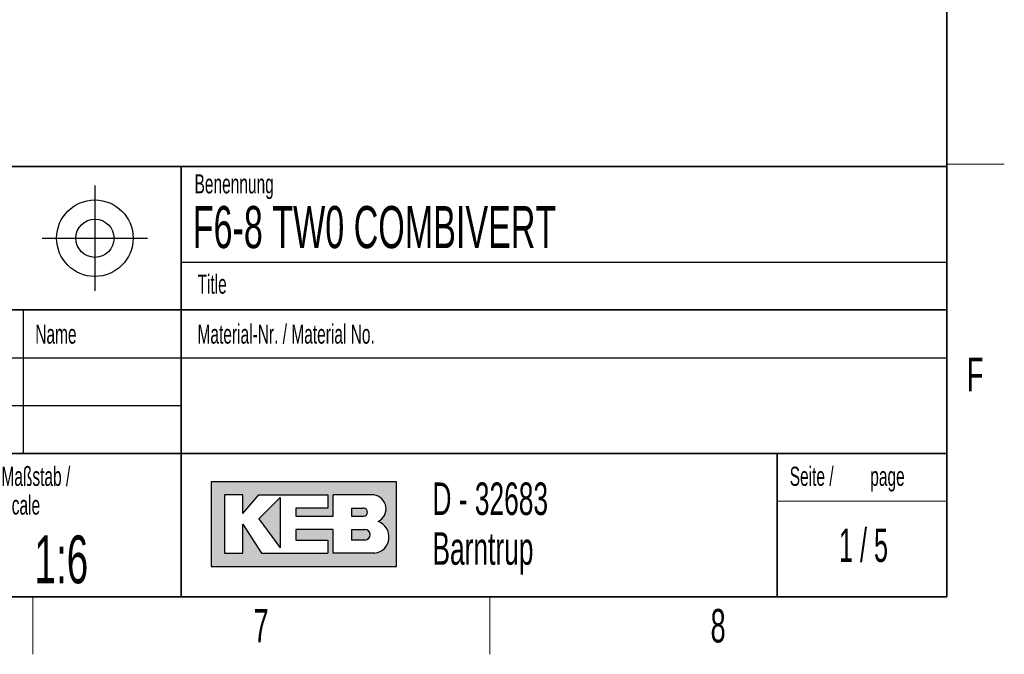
# Model space of a CAD drawing. Header units: millimetres. Extents: x 5 to 418, y 2 to 292.
# Tile 60 of 80: x 311 to 414, y 6 to 72. Entities that reach past the tile are written whole.
import ezdxf

# ---------------------------------------------------------------- set-up
doc = ezdxf.new("R2010")
doc.units = ezdxf.units.MM
doc.layers.add('SLD-0', color=7, linetype='Continuous')
doc.styles.add('SLDTEXTSTYLE0', font='TXT', dxfattribs={"width": 0.605})
doc.styles.add('SLDTEXTSTYLE1', font='TXT', dxfattribs={"width": 0.563})

msp = doc.modelspace()

# ---------------------------------------------------------------- hatches: boundary and pattern name
at = {"linetype": 'Continuous'}
h = msp.add_hatch(color=7, dxfattribs=at)
h.paths.add_polyline_path([(331.1423676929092, 15.18257760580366), (350.5207896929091, 15.18257760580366), (350.5207896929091, 24.04128480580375), (331.1423676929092, 24.04128480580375)], flags=0)
edge = h.paths.add_edge_path(flags=0)
edge.add_arc((347.9991875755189, 18.26988521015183), 1.720915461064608, -81.72003226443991, 70.17096003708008, ccw=False)
edge.add_line((348.2470169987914, 16.56690822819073), (348.2293995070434, 16.56675060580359))
edge.add_line((348.2293995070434, 16.56675060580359), (343.8767592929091, 16.56675060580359))
edge.add_line((343.8767592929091, 16.56675060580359), (343.8767592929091, 19.05826200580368))
edge.add_line((343.8767592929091, 19.05826200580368), (340.0010748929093, 19.05826200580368))
edge.add_line((340.0010748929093, 19.05826200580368), (340.0010748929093, 17.95092360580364))
edge.add_line((340.0010748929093, 17.95092360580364), (343.3230900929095, 17.95092360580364))
edge.add_line((343.3230900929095, 17.95092360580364), (343.3230900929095, 16.56675060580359))
edge.add_line((343.3230900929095, 16.56675060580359), (336.4022250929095, 16.56675060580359))
edge.add_line((336.4022250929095, 16.56675060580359), (334.4643828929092, 19.61193120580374))
edge.add_line((334.4643828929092, 19.61193120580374), (334.4643828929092, 16.56675060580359))
edge.add_line((334.4643828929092, 16.56675060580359), (332.5265406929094, 16.56675060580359))
edge.add_line((332.5265406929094, 16.56675060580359), (332.5265406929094, 22.65711180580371))
edge.add_line((332.5265406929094, 22.65711180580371), (334.4643828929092, 22.65711180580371))
edge.add_line((334.4643828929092, 22.65711180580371), (334.4643828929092, 20.71926960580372))
edge.add_line((334.4643828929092, 20.71926960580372), (336.1253904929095, 22.65711180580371))
edge.add_line((336.1253904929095, 22.65711180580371), (343.3230900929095, 22.65711180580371))
edge.add_line((343.3230900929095, 22.65711180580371), (343.3230900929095, 21.27293880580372))
edge.add_line((343.3230900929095, 21.27293880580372), (340.0010748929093, 21.27293880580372))
edge.add_line((340.0010748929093, 21.27293880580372), (340.0010748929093, 20.44243500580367))
edge.add_line((340.0010748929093, 20.44243500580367), (343.8767592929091, 20.44243500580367))
edge.add_line((343.8767592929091, 20.44243500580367), (343.8767592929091, 22.65711180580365))
edge.add_line((343.8767592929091, 22.65711180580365), (348.1497422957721, 22.65711180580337))
edge.add_line((348.1497422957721, 22.65711180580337), (348.151741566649, 22.65711180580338))
edge.add_line((348.151741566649, 22.65711180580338), (348.1521661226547, 22.65713246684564))
edge.add_arc((347.9523797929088, 21.20834406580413), 1.462498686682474, -64.4589412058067, 82.1484933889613, ccw=False)
msp.add_hatch(color=7, dxfattribs=at).paths.add_polyline_path([(338.3400672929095, 17.12041980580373), (338.3400672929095, 22.38027720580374), (336.1253904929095, 20.16560040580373)], flags=0)
h = msp.add_hatch(color=7, dxfattribs=at)
edge = h.paths.add_edge_path(flags=0)
edge.add_line((345.8146014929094, 20.44243500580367), (346.974194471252, 20.44243500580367))
edge.add_arc((347.0534490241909, 20.85768690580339), 0.4227474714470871, 259.1945394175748, 460.8054605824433)
edge.add_line((346.9741944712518, 21.27293880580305), (345.8146014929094, 21.27293880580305))
edge.add_line((345.8146014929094, 21.27293880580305), (345.8146014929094, 20.44243500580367))
h = msp.add_hatch(color=7, dxfattribs=at)
edge = h.paths.add_edge_path(flags=0)
edge.add_line((345.8146014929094, 17.95092360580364), (347.1991847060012, 17.95092360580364))
edge.add_arc((347.1991847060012, 18.50459280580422), 0.5536692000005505, 270.0000000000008, 450.0000000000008)
edge.add_line((347.1991847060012, 19.05826200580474), (347.1703327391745, 19.05826200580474))
edge.add_line((347.1703327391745, 19.05826200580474), (345.8146014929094, 19.05826200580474))
edge.add_line((345.8146014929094, 19.05826200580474), (345.8146014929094, 17.95092360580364))

# ---------------------------------------------------------------- linework, layer by layer
at = {"layer": 'SLD-0', "lineweight": 35}
for p, q in [((408, 12), (408, 282.5)), ((135, 57), (408, 57)), ((328, 57.0000000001), (328, 12)), ((408, 57), (408, 12)), ((408, 42), (288, 42)), ((288, 27), (408, 27)), ((26, 12), (408, 12)), ((135, 12), (408, 12))]:
    msp.add_line(p, q, dxfattribs=at)
at = {"layer": 'SLD-0', "lineweight": 18}
for p, q in [((408, 57.25), (414, 57.25)), ((312.5, 6), (312.5, 12)), ((360.25, 6), (360.25, 12))]:
    msp.add_line(p, q, dxfattribs=at)
at = {"layer": 'SLD-0'}
for p, q in [((319, 55), (319, 44)), ((313.5, 49.5), (324.5, 49.5)), ((328, 47.0000000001), (408, 47.0000000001)), ((311.5, 42), (311.5, 27)), ((288, 37), (408, 37)), ((288, 32), (328, 32)), ((348.1497422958, 22.6571118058), (348.1517415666, 22.6571118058)), ((348.1517415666, 22.6571118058), (348.1521661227, 22.6571324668)), ((348.229399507, 16.5667506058), (348.2470169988, 16.5669082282))]:
    msp.add_line(p, q, dxfattribs=at)
at = {"layer": 'SLD-0', "color": 7, "linetype": 'Continuous', "lineweight": 35}
msp.add_line((390.2572074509, 27), (390.2572074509, 12), dxfattribs=at)
at = {"layer": 'SLD-0', "linetype": 'Continuous'}
for p, q in [((350.5207896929, 24.0412848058), (331.1423676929, 24.0412848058)), ((331.1423676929, 24.0412848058), (331.1423676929, 15.1825776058)), ((350.5207896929, 15.1825776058), (350.5207896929, 24.0412848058)), ((334.4643828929, 22.6571118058), (332.5265406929, 22.6571118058)), ((332.5265406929, 22.6571118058), (332.5265406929, 16.5667506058)), ((334.4643828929, 20.7192696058), (336.1253904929, 22.6571118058)), ((334.4643828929, 20.7192696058), (334.4643828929, 22.6571118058)), ((336.1253904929, 22.6571118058), (343.3230900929, 22.6571118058)), ((343.3230900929, 22.6571118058), (343.3230900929, 21.2729388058)), ((348.1497422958, 22.6571118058), (343.8767592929, 22.6571118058)), ((343.8767592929, 20.4424350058), (343.8767592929, 22.6571118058)), ((348.1497422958, 22.6571118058), (348.1517415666, 22.6571118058)), ((348.1517415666, 22.6571118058), (348.1521661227, 22.6571324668)), ((338.3400672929, 22.3802772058), (336.1253904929, 20.1656004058)), ((338.3400672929, 22.3802772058), (338.3400672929, 17.1204198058)), ((340.0010748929, 21.2729388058), (340.0010748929, 20.4424350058)), ((343.3230900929, 21.2729388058), (340.0010748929, 21.2729388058)), ((345.8146014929, 21.2729388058), (346.9741944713, 21.2729388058)), ((345.8146014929, 21.2729388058), (345.8146014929, 20.4424350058)), ((334.4643828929, 16.5667506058), (334.4643828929, 19.6119312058)), ((334.4643828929, 19.6119312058), (336.4022250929, 16.5667506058)), ((336.1253904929, 20.1656004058), (338.3400672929, 17.1204198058)), ((340.0010748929, 20.4424350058), (343.8767592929, 20.4424350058)), ((345.8146014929, 20.4424350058), (346.9741944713, 20.4424350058)), ((340.0010748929, 19.0582620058), (340.0010748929, 17.9509236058)), ((343.8767592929, 19.0582620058), (340.0010748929, 19.0582620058)), ((343.8767592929, 16.5667506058), (343.8767592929, 19.0582620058)), ((345.8146014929, 19.0582620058), (347.199184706, 19.0582620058)), ((345.8146014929, 19.0582620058), (345.8146014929, 17.9509236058)), ((347.1703327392, 19.0582620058), (347.199184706, 19.0582620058)), ((340.0010748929, 17.9509236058), (343.3230900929, 17.9509236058)), ((343.3230900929, 17.9509236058), (343.3230900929, 16.5667506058)), ((347.199184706, 17.9509236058), (345.8146014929, 17.9509236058)), ((332.5265406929, 16.5667506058), (334.4643828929, 16.5667506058)), ((336.4022250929, 16.5667506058), (343.3230900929, 16.5667506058)), ((348.229399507, 16.5667506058), (343.8767592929, 16.5667506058)), ((348.229399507, 16.5667506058), (348.2470169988, 16.5669082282)), ((331.1423676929, 15.1825776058), (350.5207896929, 15.1825776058))]:
    msp.add_line(p, q, dxfattribs=at)
at = {"layer": 'SLD-0', "color": 7, "linetype": 'Continuous', "lineweight": 18}
msp.add_line((390.2572074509, 22), (408, 22), dxfattribs=at)
at = {"layer": 'SLD-0'}
for radius in [3.999999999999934, 1.999999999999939]:
    msp.add_circle((319, 49.5), radius, dxfattribs=at)
at = {"layer": 'SLD-0', "linetype": 'Continuous'}
for centre, radius, start, end in [((347.9523797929, 21.2083440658), 1.462498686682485, 295.5410587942, 82.1484933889), ((347.0534490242, 20.8576869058), 0.4227474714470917, 259.1945394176, 100.8054605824), ((347.9991875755, 18.2698852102), 1.720915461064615, 278.2799677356, 70.1709600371), ((347.199184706, 18.5045928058), 0.5536692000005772, 270, 90)]:
    msp.add_arc(centre, radius, start, end, dxfattribs=at)

# ---------------------------------------------------------------- texts
at = {"layer": 'SLD-0'}
for s, insert, char_height, attachment_point, style in [('Benennung', (329.4092408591, 56.1865848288), 2, 1, 'SLDTEXTSTYLE0'), ('F6-8 TW0 COMBIVERT', (329.222041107, 52.8643539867), 4.4, 1, 'SLDTEXTSTYLE0'), ('Title', (329.7169273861, 45.7051426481), 2, 1, 'SLDTEXTSTYLE0'), ('Name', (312.770034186, 40.4793879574), 2, 1, 'SLDTEXTSTYLE0'), ('Material-Nr. / Material No.', (329.7169273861, 40.4793879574), 2, 1, 'SLDTEXTSTYLE0'), ('F', (410.9536166, 37.0010772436), 3.5, 2, 'SLDTEXTSTYLE0'), ('Maßstab /', (309.2314641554, 25.6069055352), 2, 1, 'SLDTEXTSTYLE0'), ('Seite /', (391.5827404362, 25.611128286), 2, 1, 'SLDTEXTSTYLE0'), ('page', (399.9962824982, 25.6114133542), 2, 1, 'SLDTEXTSTYLE0'), ('D - 32683', (354.2591907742, 23.9656567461), 3.4, 1, 'SLDTEXTSTYLE0'), ('Scale', (309.2314641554, 22.6069055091), 2, 1, 'SLDTEXTSTYLE0'), ('1:6', (312.6833009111, 18.426931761), 5, 1, 'SLDTEXTSTYLE0'), ('Barntrup', (354.2591907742, 18.765656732), 3.4, 1, 'SLDTEXTSTYLE0'), ('1 / 5', (399.2902874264, 19.1523676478), 3.5, 2, 'SLDTEXTSTYLE1'), ('7', (336.3527123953, 10.7429955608), 3.5, 2, 'SLDTEXTSTYLE0'), ('8', (384.1027123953, 10.7429955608), 3.5, 2, 'SLDTEXTSTYLE0')]:
    msp.add_mtext(s, dxfattribs=dict(at, insert=insert, char_height=char_height, attachment_point=attachment_point, style=style))

doc.saveas('drawing.dxf')
